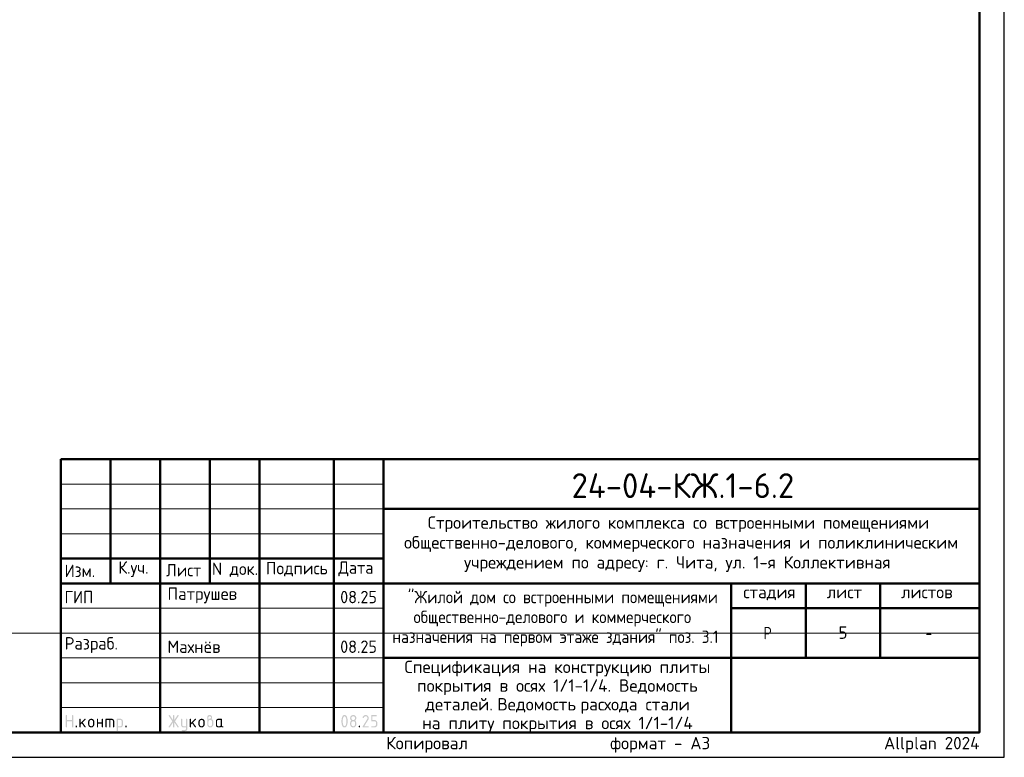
# Model space of a CAD drawing. Header units: millimetres. Extents: x 0 to 42000, y 0 to 29700.
# Tile 2 of 3: x 22170 to 42000, y 0 to 14850. Entities that reach past the tile are written whole.
import ezdxf

# ---------------------------------------------------------------- set-up
doc = ezdxf.new("R2010")
doc.units = ezdxf.units.MM
doc.layers.add('Standard', color=7, linetype='Continuous', lineweight=25)
doc.layers.add('Надписи', color=7, linetype='Continuous', lineweight=25)
doc.styles.add('ISOCPEUR', font='txt')

msp = doc.modelspace()

# ---------------------------------------------------------------- hatches: boundary and pattern name
at = {"layer": 'Standard', "linetype": 'Continuous', "lineweight": 25, "transparency": 33554687}
for points in [[(23099, 614), (23099, 839), (23099, 840), (23099, 842), (23099, 843), (23100, 844), (23100, 845), (23101, 846), (23101, 847), (23102, 848), (23103, 849), (23104, 850), (23105, 850), (23106, 851), (23107, 851), (23109, 851), (23110, 851), (23112, 851), (23113, 851), (23115, 851), (23116, 851), (23117, 851), (23118, 850), (23119, 850), (23120, 849), (23121, 848), (23122, 847), (23122, 846), (23123, 845), (23123, 844), (23124, 843), (23124, 842), (23124, 840), (23124, 839), (23124, 751), (23224, 751), (23224, 839), (23224, 840), (23224, 842), (23224, 843), (23225, 844), (23225, 845), (23226, 846), (23226, 847), (23227, 848), (23228, 849), (23229, 850), (23230, 850), (23231, 851), (23232, 851), (23233, 851), (23235, 851), (23236, 851), (23238, 851), (23239, 851), (23241, 851), (23242, 851), (23243, 850), (23244, 850), (23245, 849), (23246, 848), (23247, 847), (23247, 846), (23248, 845), (23248, 844), (23249, 843), (23249, 842), (23249, 840), (23249, 839), (23249, 614), (23249, 612), (23249, 611), (23249, 609), (23248, 608), (23248, 607), (23247, 606), (23247, 605), (23246, 604), (23245, 604), (23244, 603), (23243, 602), (23242, 602), (23241, 602), (23239, 601), (23238, 601), (23236, 601), (23235, 601), (23233, 601), (23232, 602), (23231, 602), (23230, 602), (23229, 603), (23228, 604), (23227, 604), (23226, 605), (23226, 606), (23225, 607), (23225, 608), (23224, 609), (23224, 611), (23224, 612), (23224, 614), (23224, 726), (23124, 726), (23124, 614), (23124, 612), (23124, 611), (23124, 609), (23123, 608), (23123, 607), (23122, 606), (23122, 605), (23121, 604), (23120, 604), (23119, 603), (23118, 602), (23117, 602), (23116, 602), (23115, 601), (23113, 601), (23112, 601), (23110, 601), (23109, 601), (23107, 602), (23106, 602), (23105, 602), (23104, 603), (23103, 604), (23102, 604), (23101, 605), (23101, 606), (23100, 607), (23100, 608), (23099, 609), (23099, 611), (23099, 612)], [(25259, 704), (25194, 607), (25193, 605), (25192, 604), (25191, 603), (25190, 603), (25188, 602), (25187, 602), (25185, 601), (25183, 601), (25182, 601), (25180, 601), (25179, 602), (25178, 602), (25177, 603), (25176, 603), (25175, 604), (25174, 605), (25173, 605), (25173, 606), (25172, 607), (25172, 609), (25171, 610), (25171, 611), (25171, 613), (25171, 614), (25171, 616), (25172, 618), (25172, 619), (25173, 621), (25243, 726), (25173, 832), (25172, 833), (25172, 835), (25171, 837), (25171, 838), (25171, 840), (25171, 841), (25171, 843), (25172, 844), (25172, 845), (25173, 846), (25173, 847), (25174, 848), (25175, 849), (25176, 849), (25177, 850), (25178, 850), (25179, 851), (25181, 851), (25182, 851), (25184, 851), (25185, 851), (25187, 851), (25188, 851), (25189, 850), (25191, 849), (25192, 848), (25193, 847), (25194, 846), (25259, 749), (25259, 839), (25259, 840), (25259, 842), (25259, 843), (25259, 844), (25260, 845), (25260, 846), (25261, 847), (25262, 848), (25262, 849), (25263, 850), (25264, 850), (25266, 851), (25267, 851), (25268, 851), (25269, 851), (25271, 851), (25273, 851), (25274, 851), (25275, 851), (25277, 851), (25278, 850), (25279, 850), (25280, 849), (25280, 848), (25281, 847), (25282, 846), (25282, 845), (25283, 844), (25283, 843), (25283, 842), (25284, 840), (25284, 839), (25284, 749), (25348, 846), (25349, 847), (25350, 848), (25351, 849), (25353, 850), (25354, 851), (25356, 851), (25357, 851), (25359, 851), (25360, 851), (25361, 851), (25362, 851), (25363, 850), (25365, 850), (25366, 849), (25367, 848), (25367, 847), (25368, 847), (25369, 846), (25370, 845), (25370, 843), (25371, 842), (25371, 841), (25371, 840), (25371, 839), (25371, 837), (25371, 835), (25370, 833), (25369, 832), (25299, 726), (25369, 621), (25370, 619), (25371, 617), (25371, 616), (25371, 614), (25371, 613), (25371, 611), (25371, 610), (25370, 609), (25370, 608), (25369, 607), (25368, 606), (25368, 605), (25367, 604), (25366, 603), (25365, 603), (25364, 602), (25363, 602), (25361, 602), (25360, 601), (25359, 601), (25357, 601), (25356, 602), (25354, 602), (25353, 603), (25351, 603), (25350, 604), (25349, 605), (25348, 607), (25284, 704), (25284, 614), (25284, 612), (25283, 611), (25283, 609), (25283, 608), (25282, 607), (25282, 606), (25281, 605), (25280, 604), (25280, 604), (25279, 603), (25278, 602), (25277, 602), (25275, 602), (25274, 601), (25273, 601), (25271, 601), (25269, 601), (25268, 601), (25267, 602), (25266, 602), (25264, 602), (25263, 603), (25262, 604), (25262, 604), (25261, 605), (25260, 606), (25260, 607), (25259, 608), (25259, 609), (25259, 611), (25259, 612), (25259, 614)], [(29137, 851), (29140, 851), (29144, 851), (29147, 851), (29150, 850), (29153, 850), (29156, 849), (29158, 848), (29161, 847), (29164, 846), (29167, 844), (29169, 843), (29172, 841), (29174, 839), (29177, 837), (29179, 835), (29181, 833), (29184, 831), (29186, 828), (29188, 826), (29189, 823), (29191, 821), (29193, 818), (29194, 816), (29195, 813), (29196, 810), (29197, 807), (29198, 804), (29198, 801), (29199, 798), (29199, 795), (29200, 792), (29200, 789), (29200, 784), (29199, 780), (29198, 775), (29197, 771), (29195, 766), (29193, 762), (29191, 757), (29188, 753), (29110, 626), (29187, 626), (29189, 626), (29190, 626), (29191, 626), (29193, 626), (29194, 625), (29195, 625), (29196, 624), (29197, 623), (29197, 622), (29198, 621), (29198, 620), (29199, 619), (29199, 618), (29199, 617), (29200, 615), (29200, 614), (29200, 612), (29199, 611), (29199, 610), (29199, 608), (29198, 607), (29198, 606), (29197, 605), (29197, 604), (29196, 604), (29195, 603), (29194, 602), (29193, 602), (29191, 602), (29190, 601), (29189, 601), (29187, 601), (29087, 601), (29086, 601), (29084, 601), (29083, 602), (29082, 602), (29081, 602), (29080, 603), (29079, 604), (29078, 604), (29077, 605), (29076, 606), (29076, 607), (29075, 608), (29075, 609), (29075, 611), (29075, 612), (29075, 614), (29075, 616), (29075, 617), (29076, 619), (29077, 621), (29168, 768), (29170, 771), (29171, 773), (29172, 776), (29173, 778), (29174, 781), (29174, 783), (29175, 786), (29175, 789), (29175, 793), (29174, 796), (29173, 800), (29172, 803), (29171, 806), (29168, 809), (29166, 813), (29164, 815), (29161, 818), (29158, 820), (29155, 822), (29152, 823), (29148, 825), (29145, 826), (29141, 826), (29137, 826), (29135, 826), (29132, 826), (29129, 825), (29127, 824), (29124, 823), (29122, 822), (29119, 820), (29117, 818), (29114, 816), (29112, 814), (29110, 812), (29107, 809), (29105, 806), (29103, 802), (29100, 799), (29098, 795), (29097, 793), (29096, 792), (29095, 791), (29094, 790), (29092, 790), (29091, 789), (29089, 789), (29087, 789), (29086, 789), (29084, 789), (29083, 789), (29082, 790), (29081, 790), (29080, 791), (29079, 791), (29078, 792), (29077, 793), (29076, 794), (29076, 795), (29075, 796), (29075, 797), (29075, 798), (29075, 800), (29075, 801), (29075, 803), (29075, 804), (29075, 805), (29076, 806), (29079, 812), (29082, 817), (29085, 822), (29088, 826), (29092, 830), (29095, 834), (29099, 837), (29103, 840), (29107, 843), (29111, 845), (29115, 847), (29119, 848), (29123, 850), (29128, 851), (29132, 851)], [(29250, 739), (29250, 839), (29250, 840), (29250, 842), (29250, 843), (29250, 844), (29251, 845), (29251, 846), (29252, 847), (29253, 848), (29253, 849), (29254, 850), (29255, 850), (29257, 851), (29258, 851), (29259, 851), (29261, 851), (29262, 851), (29349, 851), (29351, 851), (29352, 851), (29354, 851), (29355, 851), (29356, 850), (29357, 850), (29358, 849), (29359, 848), (29359, 847), (29360, 846), (29361, 845), (29361, 844), (29361, 843), (29362, 842), (29362, 840), (29362, 839), (29362, 837), (29362, 836), (29361, 834), (29361, 833), (29361, 832), (29360, 831), (29359, 830), (29359, 829), (29358, 829), (29357, 828), (29356, 827), (29355, 827), (29354, 827), (29352, 826), (29351, 826), (29349, 826), (29275, 826), (29275, 751), (29312, 751), (29315, 751), (29318, 751), (29322, 751), (29324, 750), (29327, 750), (29330, 749), (29333, 748), (29336, 747), (29339, 746), (29341, 744), (29344, 743), (29347, 741), (29349, 739), (29351, 737), (29354, 735), (29356, 733), (29358, 731), (29360, 728), (29362, 726), (29364, 723), (29366, 721), (29367, 718), (29369, 715), (29370, 713), (29371, 710), (29372, 707), (29373, 704), (29373, 701), (29374, 698), (29374, 695), (29374, 692), (29374, 689), (29374, 664), (29374, 661), (29374, 657), (29374, 654), (29373, 651), (29373, 648), (29372, 645), (29371, 643), (29370, 640), (29369, 637), (29367, 634), (29366, 632), (29364, 629), (29362, 627), (29360, 624), (29358, 622), (29356, 620), (29354, 617), (29351, 615), (29349, 613), (29346, 612), (29344, 610), (29341, 608), (29339, 607), (29336, 606), (29333, 605), (29330, 604), (29327, 603), (29324, 602), (29321, 602), (29318, 602), (29315, 601), (29312, 601), (29262, 601), (29261, 601), (29259, 601), (29258, 602), (29257, 602), (29255, 602), (29254, 603), (29253, 604), (29253, 604), (29252, 605), (29251, 606), (29251, 607), (29250, 608), (29250, 610), (29250, 611), (29250, 612), (29250, 614), (29250, 615), (29250, 617), (29250, 618), (29250, 619), (29251, 620), (29251, 621), (29252, 622), (29253, 623), (29253, 624), (29254, 625), (29255, 625), (29257, 626), (29258, 626), (29259, 626), (29261, 626), (29262, 626), (29312, 626), (29316, 626), (29319, 627), (29323, 628), (29326, 629), (29330, 630), (29333, 632), (29336, 634), (29338, 637), (29341, 640), (29343, 643), (29345, 646), (29347, 649), (29348, 653), (29349, 656), (29349, 660), (29349, 664), (29349, 689), (29349, 693), (29349, 696), (29348, 700), (29347, 703), (29345, 707), (29343, 710), (29341, 713), (29338, 715), (29336, 718), (29333, 720), (29330, 722), (29326, 724), (29323, 725), (29319, 726), (29316, 726), (29312, 726), (29262, 726), (29261, 726), (29259, 726), (29258, 727), (29257, 727), (29255, 727), (29254, 728), (29253, 729), (29253, 729), (29252, 730), (29251, 731), (29251, 732), (29250, 733), (29250, 734), (29250, 736), (29250, 737)], [(23299, 626), (23299, 628), (23299, 629), (23299, 631), (23300, 632), (23300, 633), (23301, 634), (23301, 635), (23302, 636), (23303, 637), (23304, 637), (23305, 638), (23306, 638), (23307, 638), (23309, 639), (23310, 639), (23312, 639), (23313, 639), (23314, 639), (23316, 638), (23317, 638), (23318, 638), (23319, 637), (23320, 637), (23321, 636), (23322, 635), (23322, 634), (23323, 633), (23323, 632), (23324, 631), (23324, 629), (23324, 628), (23324, 626), (23324, 614), (23324, 612), (23324, 611), (23324, 610), (23323, 608), (23323, 607), (23322, 606), (23322, 605), (23321, 604), (23320, 604), (23319, 603), (23318, 602), (23317, 602), (23316, 602), (23314, 601), (23313, 601), (23312, 601), (23310, 601), (23309, 601), (23307, 602), (23306, 602), (23305, 602), (23304, 603), (23303, 604), (23302, 604), (23301, 605), (23301, 606), (23300, 607), (23300, 608), (23299, 610), (23299, 611), (23299, 612), (23299, 614)], [(23399, 694), (23478, 773), (23478, 773), (23479, 774), (23480, 775), (23482, 775), (23483, 776), (23484, 776), (23485, 776), (23486, 776), (23488, 776), (23489, 776), (23491, 776), (23492, 775), (23493, 775), (23494, 774), (23495, 774), (23496, 773), (23497, 772), (23497, 771), (23498, 770), (23498, 769), (23499, 768), (23499, 767), (23499, 765), (23499, 764), (23499, 762), (23499, 761), (23498, 760), (23498, 759), (23497, 758), (23497, 757), (23496, 756), (23495, 755), (23440, 700), (23496, 621), (23498, 619), (23498, 617), (23499, 616), (23499, 614), (23499, 612), (23499, 611), (23499, 609), (23498, 608), (23498, 607), (23497, 606), (23497, 605), (23496, 604), (23495, 604), (23494, 603), (23493, 602), (23492, 602), (23491, 602), (23489, 601), (23488, 601), (23486, 601), (23485, 601), (23483, 602), (23482, 602), (23480, 603), (23479, 603), (23478, 604), (23477, 605), (23476, 607), (23422, 682), (23399, 659), (23399, 614), (23399, 612), (23399, 611), (23399, 609), (23398, 608), (23398, 607), (23397, 606), (23397, 605), (23396, 604), (23395, 604), (23394, 603), (23393, 602), (23392, 602), (23391, 602), (23389, 601), (23388, 601), (23386, 601), (23385, 601), (23383, 601), (23382, 602), (23381, 602), (23380, 602), (23379, 603), (23378, 604), (23377, 604), (23376, 605), (23376, 606), (23375, 607), (23375, 608), (23374, 609), (23374, 611), (23374, 612), (23374, 614), (23374, 764), (23374, 765), (23374, 767), (23374, 768), (23375, 769), (23375, 770), (23376, 771), (23376, 772), (23377, 773), (23378, 774), (23379, 774), (23380, 775), (23381, 775), (23382, 776), (23383, 776), (23385, 776), (23386, 776), (23388, 776), (23389, 776), (23391, 776), (23392, 775), (23393, 775), (23394, 774), (23395, 774), (23396, 773), (23397, 772), (23397, 771), (23398, 770), (23398, 769), (23399, 768), (23399, 767), (23399, 765), (23399, 764)], [(23749, 676), (23749, 614), (23749, 612), (23748, 611), (23748, 609), (23748, 608), (23747, 607), (23747, 606), (23746, 605), (23746, 604), (23745, 604), (23744, 603), (23743, 602), (23742, 602), (23740, 602), (23739, 601), (23738, 601), (23736, 601), (23735, 601), (23733, 601), (23732, 602), (23731, 602), (23729, 602), (23729, 603), (23728, 604), (23727, 604), (23726, 605), (23725, 606), (23725, 607), (23724, 608), (23724, 609), (23724, 611), (23724, 612), (23724, 614), (23724, 764), (23724, 765), (23724, 767), (23724, 768), (23724, 769), (23725, 770), (23725, 771), (23726, 772), (23727, 773), (23728, 774), (23729, 774), (23729, 775), (23731, 775), (23732, 776), (23733, 776), (23735, 776), (23736, 776), (23738, 776), (23739, 776), (23740, 776), (23742, 775), (23743, 775), (23744, 774), (23745, 774), (23746, 773), (23746, 772), (23747, 771), (23747, 770), (23748, 769), (23748, 768), (23748, 767), (23749, 765), (23749, 764), (23749, 701), (23823, 701), (23823, 764), (23823, 765), (23824, 767), (23824, 768), (23824, 769), (23825, 770), (23825, 771), (23826, 772), (23826, 773), (23827, 774), (23828, 774), (23829, 775), (23830, 775), (23832, 776), (23833, 776), (23834, 776), (23836, 776), (23837, 776), (23839, 776), (23840, 776), (23841, 775), (23843, 775), (23843, 774), (23844, 774), (23845, 773), (23846, 772), (23847, 771), (23847, 770), (23848, 769), (23848, 768), (23848, 767), (23848, 765), (23848, 764), (23848, 614), (23848, 612), (23848, 611), (23848, 609), (23848, 608), (23847, 607), (23847, 606), (23846, 605), (23845, 604), (23844, 604), (23843, 603), (23843, 602), (23841, 602), (23840, 602), (23839, 601), (23837, 601), (23836, 601), (23834, 601), (23833, 601), (23832, 602), (23830, 602), (23829, 602), (23828, 603), (23827, 604), (23826, 604), (23826, 605), (23825, 606), (23825, 607), (23824, 608), (23824, 609), (23824, 611), (23823, 612), (23823, 614), (23823, 676)], [(23911, 776), (24023, 776), (24026, 776), (24028, 776), (24031, 776), (24033, 775), (24036, 775), (24038, 774), (24040, 773), (24043, 773), (24045, 772), (24047, 770), (24049, 769), (24051, 768), (24053, 767), (24055, 765), (24057, 763), (24059, 762), (24061, 760), (24062, 758), (24064, 756), (24065, 754), (24067, 752), (24068, 750), (24069, 748), (24070, 745), (24071, 743), (24071, 741), (24072, 739), (24072, 736), (24073, 734), (24073, 731), (24073, 729), (24073, 726), (24073, 614), (24073, 612), (24073, 611), (24073, 609), (24073, 608), (24072, 607), (24072, 606), (24071, 605), (24070, 604), (24069, 604), (24068, 603), (24067, 602), (24066, 602), (24065, 602), (24064, 601), (24062, 601), (24061, 601), (24059, 601), (24058, 601), (24057, 602), (24055, 602), (24054, 602), (24053, 603), (24052, 604), (24051, 604), (24051, 605), (24050, 606), (24049, 607), (24049, 608), (24049, 609), (24048, 611), (24048, 612), (24048, 614), (24048, 726), (24048, 729), (24048, 731), (24047, 734), (24046, 736), (24046, 738), (24044, 740), (24043, 742), (24041, 744), (24039, 746), (24037, 747), (24035, 748), (24033, 749), (24031, 750), (24028, 751), (24026, 751), (24023, 751), (23998, 751), (23998, 614), (23998, 612), (23998, 611), (23998, 609), (23998, 608), (23997, 607), (23997, 606), (23996, 605), (23995, 604), (23995, 604), (23994, 603), (23993, 602), (23991, 602), (23990, 602), (23989, 601), (23987, 601), (23986, 601), (23984, 601), (23983, 601), (23982, 602), (23980, 602), (23979, 602), (23978, 603), (23977, 604), (23977, 604), (23976, 605), (23975, 606), (23975, 607), (23974, 608), (23974, 609), (23974, 611), (23973, 612), (23973, 614), (23973, 751), (23924, 751), (23924, 614), (23924, 612), (23923, 611), (23923, 609), (23923, 608), (23922, 607), (23922, 606), (23921, 605), (23920, 604), (23920, 604), (23919, 603), (23918, 602), (23916, 602), (23915, 602), (23914, 601), (23913, 601), (23911, 601), (23909, 601), (23908, 601), (23907, 602), (23906, 602), (23904, 602), (23903, 603), (23902, 604), (23902, 604), (23901, 605), (23900, 606), (23900, 607), (23899, 608), (23899, 609), (23899, 611), (23898, 612), (23898, 614), (23898, 764), (23898, 765), (23899, 767), (23899, 768), (23899, 769), (23900, 770), (23900, 771), (23901, 772), (23902, 773), (23902, 774), (23903, 774), (23904, 775), (23906, 775), (23907, 776), (23908, 776), (23909, 776)], [(24298, 626), (24298, 628), (24298, 629), (24299, 631), (24299, 632), (24299, 633), (24300, 634), (24301, 635), (24301, 636), (24302, 637), (24303, 637), (24304, 638), (24305, 638), (24307, 638), (24308, 639), (24309, 639), (24311, 639), (24312, 639), (24314, 639), (24315, 638), (24316, 638), (24317, 638), (24318, 637), (24319, 637), (24320, 636), (24321, 635), (24322, 634), (24322, 633), (24323, 632), (24323, 631), (24323, 629), (24323, 628), (24323, 626), (24323, 614), (24323, 612), (24323, 611), (24323, 610), (24323, 608), (24322, 607), (24322, 606), (24321, 605), (24320, 604), (24319, 604), (24318, 603), (24317, 602), (24316, 602), (24315, 602), (24314, 601), (24312, 601), (24311, 601), (24309, 601), (24308, 601), (24307, 602), (24305, 602), (24304, 602), (24303, 603), (24302, 604), (24301, 604), (24301, 605), (24300, 606), (24299, 607), (24299, 608), (24299, 610), (24298, 611), (24298, 612), (24298, 614)], [(25521, 576), (25521, 601), (25471, 601), (25468, 601), (25466, 602), (25463, 602), (25461, 602), (25458, 603), (25456, 603), (25454, 604), (25452, 605), (25449, 606), (25447, 607), (25445, 608), (25443, 609), (25441, 611), (25439, 612), (25437, 614), (25436, 616), (25434, 618), (25432, 620), (25431, 622), (25429, 624), (25428, 626), (25427, 628), (25426, 630), (25425, 632), (25424, 634), (25423, 637), (25422, 639), (25422, 641), (25422, 644), (25421, 646), (25421, 649), (25421, 651), (25421, 764), (25421, 765), (25421, 767), (25421, 768), (25422, 769), (25422, 770), (25423, 771), (25423, 772), (25424, 773), (25425, 774), (25426, 774), (25427, 775), (25428, 775), (25429, 776), (25431, 776), (25432, 776), (25434, 776), (25435, 776), (25437, 776), (25438, 776), (25439, 775), (25440, 775), (25441, 774), (25442, 774), (25443, 773), (25444, 772), (25444, 771), (25445, 770), (25445, 769), (25446, 768), (25446, 767), (25446, 765), (25446, 764), (25446, 651), (25446, 649), (25447, 646), (25447, 644), (25448, 642), (25449, 640), (25450, 638), (25452, 636), (25454, 634), (25455, 632), (25457, 630), (25459, 629), (25462, 628), (25464, 627), (25466, 627), (25468, 626), (25471, 626), (25521, 626), (25521, 764), (25521, 765), (25521, 767), (25521, 768), (25522, 769), (25522, 770), (25523, 771), (25523, 772), (25524, 773), (25525, 774), (25526, 774), (25527, 775), (25528, 775), (25529, 776), (25530, 776), (25532, 776), (25533, 776), (25535, 776), (25536, 776), (25538, 776), (25539, 775), (25540, 775), (25541, 774), (25542, 774), (25543, 773), (25544, 772), (25544, 771), (25545, 770), (25545, 769), (25545, 768), (25546, 767), (25546, 765), (25546, 764), (25546, 576), (25546, 574), (25546, 571), (25545, 569), (25545, 566), (25545, 564), (25544, 562), (25543, 559), (25542, 557), (25541, 555), (25540, 553), (25539, 551), (25538, 549), (25537, 547), (25535, 545), (25533, 543), (25532, 541), (25530, 539), (25528, 538), (25526, 536), (25524, 535), (25522, 533), (25520, 532), (25518, 531), (25516, 530), (25514, 529), (25511, 528), (25509, 528), (25507, 527), (25504, 527), (25502, 527), (25499, 526), (25497, 526), (25446, 526), (25445, 526), (25443, 527), (25442, 527), (25441, 527), (25440, 528), (25439, 528), (25438, 529), (25437, 529), (25436, 530), (25435, 531), (25435, 532), (25434, 533), (25434, 535), (25434, 536), (25434, 537), (25434, 539), (25434, 540), (25434, 541), (25434, 542), (25435, 544), (25435, 545), (25436, 546), (25436, 547), (25437, 548), (25438, 549), (25439, 549), (25440, 550), (25442, 550), (25443, 551), (25444, 551), (25445, 551), (25446, 551), (25496, 551), (25499, 551), (25501, 552), (25503, 552), (25506, 553), (25508, 554), (25510, 555), (25512, 557), (25514, 558), (25515, 560), (25517, 562), (25518, 564), (25519, 566), (25520, 568), (25520, 571), (25521, 573)], [(25621, 694), (25700, 773), (25700, 773), (25701, 774), (25702, 775), (25704, 775), (25705, 776), (25706, 776), (25707, 776), (25708, 776), (25710, 776), (25711, 776), (25713, 776), (25714, 775), (25715, 775), (25716, 774), (25717, 774), (25718, 773), (25719, 772), (25719, 771), (25720, 770), (25720, 769), (25721, 768), (25721, 767), (25721, 765), (25721, 764), (25721, 762), (25721, 761), (25721, 760), (25720, 759), (25720, 758), (25719, 757), (25718, 756), (25717, 755), (25662, 700), (25719, 621), (25720, 619), (25720, 617), (25721, 616), (25721, 614), (25721, 612), (25721, 611), (25721, 609), (25720, 608), (25720, 607), (25719, 606), (25719, 605), (25718, 604), (25717, 604), (25716, 603), (25715, 602), (25714, 602), (25713, 602), (25711, 601), (25710, 601), (25708, 601), (25707, 601), (25705, 602), (25704, 602), (25703, 603), (25701, 603), (25700, 604), (25699, 605), (25698, 607), (25644, 682), (25621, 659), (25621, 614), (25621, 612), (25621, 611), (25621, 609), (25620, 608), (25620, 607), (25619, 606), (25619, 605), (25618, 604), (25617, 604), (25616, 603), (25615, 602), (25614, 602), (25613, 602), (25611, 601), (25610, 601), (25608, 601), (25607, 601), (25606, 601), (25604, 602), (25603, 602), (25602, 602), (25601, 603), (25600, 604), (25599, 604), (25598, 605), (25598, 606), (25597, 607), (25597, 608), (25596, 609), (25596, 611), (25596, 612), (25596, 614), (25596, 764), (25596, 765), (25596, 767), (25596, 768), (25597, 769), (25597, 770), (25598, 771), (25598, 772), (25599, 773), (25600, 774), (25601, 774), (25602, 775), (25603, 775), (25604, 776), (25606, 776), (25607, 776), (25608, 776), (25610, 776), (25611, 776), (25613, 776), (25614, 775), (25615, 775), (25616, 774), (25617, 774), (25618, 773), (25619, 772), (25619, 771), (25620, 770), (25620, 769), (25621, 768), (25621, 767), (25621, 765), (25621, 764)], [(29000, 626), (29000, 628), (29000, 629), (29000, 631), (29001, 632), (29001, 633), (29002, 634), (29002, 635), (29003, 636), (29004, 637), (29005, 637), (29006, 638), (29007, 638), (29008, 638), (29009, 639), (29011, 639), (29012, 639), (29014, 639), (29015, 639), (29017, 638), (29018, 638), (29019, 638), (29020, 637), (29021, 637), (29022, 636), (29023, 635), (29023, 634), (29024, 633), (29024, 632), (29024, 631), (29025, 629), (29025, 628), (29025, 626), (29025, 614), (29025, 612), (29025, 611), (29024, 610), (29024, 608), (29024, 607), (29023, 606), (29023, 605), (29022, 604), (29021, 604), (29020, 603), (29019, 602), (29018, 602), (29017, 602), (29015, 601), (29014, 601), (29012, 601), (29011, 601), (29009, 601), (29008, 602), (29007, 602), (29006, 602), (29005, 603), (29004, 604), (29003, 604), (29002, 605), (29002, 606), (29001, 607), (29001, 608), (29000, 610), (29000, 611), (29000, 612), (29000, 614)]]:
    msp.add_hatch(color=7, dxfattribs=at).paths.add_polyline_path(points, flags=16)
h = msp.add_hatch(color=7, dxfattribs=at)
h.paths.add_polyline_path([(25971, 764), (25975, 767), (25979, 769), (25982, 772), (25986, 773), (25990, 775), (25993, 775), (25997, 776), (26000, 776), (26002, 776), (26004, 777), (26006, 777), (26007, 778), (26009, 779), (26011, 781), (26013, 783), (26014, 785), (26016, 787), (26017, 789), (26018, 791), (26019, 793), (26020, 795), (26020, 797), (26021, 799), (26021, 801), (26021, 804), (26020, 806), (26020, 809), (26019, 811), (26018, 813), (26017, 815), (26015, 817), (26014, 819), (26012, 821), (26010, 822), (26008, 824), (26005, 824), (26003, 825), (26001, 826), (25998, 826), (25996, 826), (25993, 826), (25991, 826), (25988, 825), (25986, 824), (25984, 823), (25982, 822), (25980, 821), (25978, 819), (25976, 817), (25975, 815), (25973, 813), (25973, 811), (25972, 809), (25971, 806), (25971, 804), (25971, 801)])
h.paths.add_polyline_path([(26033, 771), (26037, 769), (26041, 767), (26045, 765), (26048, 762), (26052, 759), (26055, 756), (26058, 752), (26060, 748), (26063, 744), (26065, 740), (26067, 736), (26068, 732), (26069, 727), (26070, 723), (26070, 718), (26070, 714), (26070, 664), (26070, 661), (26070, 657), (26070, 654), (26069, 651), (26069, 648), (26068, 645), (26067, 642), (26066, 640), (26065, 637), (26063, 634), (26062, 632), (26060, 629), (26058, 627), (26056, 624), (26054, 622), (26052, 619), (26050, 617), (26048, 615), (26045, 613), (26043, 612), (26040, 610), (26037, 608), (26035, 607), (26032, 606), (26029, 605), (26026, 604), (26024, 603), (26021, 602), (26018, 602), (26014, 602), (26011, 601), (26008, 601), (26005, 601), (26002, 602), (25999, 602), (25996, 602), (25993, 603), (25990, 604), (25987, 605), (25984, 606), (25981, 607), (25979, 608), (25976, 610), (25973, 612), (25971, 613), (25968, 615), (25966, 617), (25964, 620), (25962, 622), (25960, 624), (25958, 627), (25956, 629), (25954, 632), (25953, 634), (25951, 637), (25950, 640), (25949, 643), (25948, 645), (25947, 648), (25947, 651), (25946, 654), (25946, 657), (25946, 661), (25946, 664), (25946, 801), (25946, 804), (25946, 806), (25946, 809), (25947, 811), (25947, 814), (25948, 816), (25948, 818), (25949, 821), (25950, 823), (25951, 825), (25953, 827), (25954, 829), (25955, 831), (25957, 833), (25958, 835), (25960, 837), (25962, 839), (25964, 840), (25966, 842), (25968, 843), (25970, 845), (25972, 846), (25974, 847), (25976, 848), (25979, 849), (25981, 849), (25983, 850), (25986, 850), (25988, 851), (25990, 851), (25993, 851), (25996, 851), (25998, 851), (26001, 851), (26003, 851), (26006, 850), (26008, 850), (26010, 849), (26013, 849), (26015, 848), (26017, 847), (26019, 846), (26021, 844), (26023, 843), (26025, 842), (26027, 840), (26029, 839), (26031, 837), (26033, 835), (26034, 833), (26036, 831), (26037, 829), (26039, 827), (26040, 825), (26041, 823), (26042, 821), (26043, 818), (26043, 816), (26044, 814), (26045, 811), (26045, 809), (26045, 806), (26045, 804), (26045, 801), (26045, 797), (26045, 792), (26044, 788), (26042, 784), (26041, 781), (26038, 777), (26036, 774)], flags=16)
h.paths.add_polyline_path([(26045, 664), (26045, 714), (26045, 718), (26045, 721), (26044, 725), (26043, 728), (26041, 732), (26039, 735), (26037, 738), (26035, 740), (26032, 743), (26029, 745), (26026, 747), (26023, 749), (26019, 750), (26016, 751), (26012, 751), (26008, 751), (26004, 751), (26001, 751), (25997, 750), (25994, 749), (25990, 747), (25987, 745), (25984, 743), (25982, 740), (25979, 738), (25977, 735), (25975, 732), (25973, 728), (25972, 725), (25971, 721), (25971, 718), (25971, 714), (25971, 664), (25971, 660), (25971, 656), (25972, 653), (25973, 649), (25975, 646), (25977, 643), (25979, 640), (25982, 637), (25984, 634), (25987, 632), (25990, 630), (25994, 629), (25997, 628), (26001, 627), (26004, 626), (26008, 626), (26012, 626), (26016, 627), (26019, 628), (26023, 629), (26026, 630), (26029, 633), (26032, 635), (26035, 637), (26037, 640), (26039, 643), (26041, 646), (26043, 649), (26044, 653), (26045, 656), (26045, 660)])
h = msp.add_hatch(color=7, dxfattribs=at)
h.paths.add_polyline_path([(28750, 726), (28750, 734), (28749, 742), (28749, 749), (28748, 756), (28747, 764), (28746, 771), (28745, 778), (28743, 785), (28742, 790), (28741, 795), (28739, 799), (28738, 803), (28736, 807), (28734, 810), (28732, 813), (28731, 816), (28729, 818), (28727, 820), (28724, 822), (28722, 824), (28720, 825), (28718, 826), (28715, 826), (28712, 826), (28710, 826), (28708, 826), (28705, 825), (28703, 824), (28701, 822), (28699, 820), (28696, 818), (28695, 816), (28693, 813), (28691, 810), (28689, 807), (28688, 803), (28686, 799), (28685, 794), (28683, 790), (28682, 785), (28680, 778), (28679, 770), (28678, 763), (28677, 756), (28676, 749), (28676, 741), (28675, 734), (28675, 726), (28675, 719), (28676, 711), (28676, 704), (28677, 696), (28678, 689), (28679, 682), (28680, 675), (28682, 668), (28683, 663), (28684, 658), (28686, 654), (28687, 650), (28689, 646), (28691, 643), (28693, 639), (28694, 637), (28696, 634), (28698, 632), (28701, 630), (28703, 629), (28705, 628), (28707, 627), (28710, 626), (28712, 626), (28715, 626), (28718, 627), (28720, 628), (28722, 629), (28724, 630), (28727, 632), (28729, 634), (28731, 637), (28732, 639), (28734, 643), (28736, 646), (28738, 650), (28739, 654), (28741, 658), (28742, 663), (28743, 668), (28745, 675), (28746, 682), (28747, 689), (28748, 696), (28749, 704), (28749, 711), (28750, 719)])
h.paths.add_polyline_path([(28775, 726), (28775, 721), (28775, 715), (28775, 710), (28774, 705), (28774, 699), (28773, 694), (28773, 689), (28772, 685), (28771, 680), (28771, 675), (28770, 671), (28769, 666), (28768, 662), (28766, 657), (28765, 653), (28764, 649), (28762, 643), (28760, 638), (28757, 633), (28755, 628), (28752, 624), (28749, 620), (28746, 616), (28743, 613), (28740, 610), (28736, 608), (28733, 606), (28729, 604), (28725, 603), (28721, 602), (28717, 601), (28712, 601), (28708, 601), (28704, 602), (28700, 603), (28696, 604), (28692, 606), (28689, 608), (28685, 610), (28682, 613), (28679, 616), (28676, 620), (28673, 624), (28670, 628), (28668, 632), (28665, 638), (28663, 643), (28661, 649), (28660, 653), (28658, 657), (28657, 661), (28656, 666), (28655, 670), (28654, 675), (28654, 680), (28653, 684), (28652, 689), (28652, 694), (28651, 699), (28651, 705), (28650, 710), (28650, 715), (28650, 721), (28650, 726), (28650, 732), (28650, 737), (28650, 743), (28651, 748), (28651, 753), (28652, 758), (28652, 763), (28653, 768), (28654, 773), (28654, 778), (28655, 782), (28656, 787), (28657, 791), (28658, 795), (28660, 800), (28661, 804), (28663, 810), (28665, 815), (28668, 820), (28670, 825), (28673, 829), (28676, 833), (28679, 836), (28682, 839), (28685, 842), (28689, 845), (28692, 847), (28696, 848), (28700, 850), (28704, 851), (28708, 851), (28712, 851), (28717, 851), (28721, 851), (28725, 850), (28729, 848), (28733, 847), (28736, 845), (28740, 842), (28743, 839), (28746, 836), (28749, 833), (28752, 829), (28755, 824), (28757, 820), (28760, 815), (28762, 810), (28764, 804), (28765, 799), (28766, 795), (28768, 791), (28769, 787), (28770, 782), (28771, 777), (28771, 773), (28772, 768), (28773, 763), (28773, 758), (28774, 753), (28774, 748), (28775, 743), (28775, 737), (28775, 732)], flags=16)
h = msp.add_hatch(color=7, dxfattribs=at)
h.paths.add_polyline_path([(28887, 626), (28891, 626), (28895, 627), (28898, 628), (28902, 629), (28905, 630), (28908, 632), (28911, 634), (28914, 637), (28917, 640), (28919, 643), (28921, 646), (28922, 649), (28923, 653), (28924, 656), (28925, 660), (28925, 664), (28925, 689), (28925, 693), (28924, 696), (28923, 700), (28922, 703), (28921, 707), (28919, 710), (28916, 713), (28914, 715), (28911, 718), (28908, 720), (28905, 722), (28902, 724), (28898, 725), (28895, 726), (28891, 726), (28887, 726), (28883, 726), (28880, 726), (28876, 725), (28873, 724), (28870, 722), (28867, 720), (28864, 718), (28861, 715), (28858, 713), (28856, 710), (28854, 707), (28853, 703), (28851, 700), (28851, 696), (28850, 693), (28850, 689), (28850, 664), (28850, 660), (28851, 656), (28851, 653), (28853, 649), (28854, 646), (28856, 643), (28858, 640), (28861, 637), (28864, 634), (28867, 632), (28870, 630), (28873, 629), (28876, 628), (28880, 627), (28883, 626)])
h.paths.add_polyline_path([(28887, 601), (28884, 601), (28881, 602), (28878, 602), (28875, 602), (28872, 603), (28869, 604), (28866, 605), (28863, 606), (28861, 607), (28858, 608), (28855, 610), (28853, 612), (28850, 613), (28848, 615), (28845, 617), (28843, 620), (28841, 622), (28839, 624), (28837, 627), (28835, 629), (28834, 632), (28832, 634), (28831, 637), (28830, 640), (28828, 643), (28828, 645), (28827, 648), (28826, 651), (28826, 654), (28825, 657), (28825, 661), (28825, 664), (28825, 689), (28825, 693), (28825, 696), (28826, 700), (28827, 704), (28827, 707), (28828, 710), (28830, 714), (28831, 717), (28833, 720), (28835, 723), (28837, 726), (28839, 729), (28841, 731), (28844, 734), (28847, 736), (28850, 739), (28847, 741), (28844, 744), (28841, 746), (28839, 749), (28837, 752), (28835, 755), (28833, 758), (28831, 761), (28830, 764), (28828, 767), (28827, 771), (28827, 774), (28826, 778), (28825, 781), (28825, 785), (28825, 789), (28825, 792), (28825, 795), (28826, 798), (28826, 801), (28827, 804), (28828, 807), (28828, 810), (28830, 813), (28831, 816), (28832, 818), (28834, 821), (28835, 823), (28837, 826), (28839, 828), (28841, 831), (28843, 833), (28845, 835), (28848, 837), (28850, 839), (28853, 841), (28855, 843), (28858, 844), (28861, 846), (28863, 847), (28866, 848), (28869, 849), (28872, 850), (28875, 850), (28878, 851), (28881, 851), (28884, 851), (28887, 851), (28891, 851), (28894, 851), (28897, 851), (28900, 850), (28903, 850), (28906, 849), (28909, 848), (28911, 847), (28914, 846), (28917, 844), (28919, 843), (28922, 841), (28924, 839), (28927, 837), (28929, 835), (28932, 833), (28934, 831), (28936, 828), (28938, 826), (28939, 823), (28941, 821), (28943, 818), (28944, 816), (28945, 813), (28946, 810), (28947, 807), (28948, 804), (28949, 801), (28949, 798), (28949, 795), (28950, 792), (28950, 789), (28950, 785), (28949, 781), (28949, 778), (28948, 774), (28947, 771), (28946, 767), (28945, 764), (28943, 761), (28942, 758), (28940, 755), (28938, 752), (28936, 749), (28933, 746), (28931, 744), (28928, 741), (28925, 739), (28929, 735), (28933, 732), (28937, 728), (28939, 724), (28942, 719), (28944, 715), (28946, 710), (28947, 705), (28948, 704), (28948, 702), (28948, 701), (28948, 699), (28949, 697), (28949, 695), (28949, 692), (28949, 690), (28949, 687), (28949, 684), (28950, 681), (28950, 678), (28950, 675), (28950, 671), (28950, 668), (28950, 664), (28950, 661), (28949, 657), (28949, 654), (28949, 651), (28948, 648), (28947, 645), (28946, 643), (28945, 640), (28944, 637), (28943, 634), (28941, 632), (28939, 629), (28938, 627), (28936, 624), (28934, 622), (28932, 620), (28929, 617), (28927, 615), (28924, 613), (28922, 612), (28919, 610), (28917, 608), (28914, 607), (28911, 606), (28909, 605), (28906, 604), (28903, 603), (28900, 602), (28897, 602), (28894, 602), (28891, 601)], flags=16)
h.paths.add_polyline_path([(28887, 751), (28891, 751), (28895, 752), (28898, 753), (28902, 754), (28905, 755), (28908, 757), (28911, 759), (28914, 762), (28917, 765), (28919, 768), (28921, 771), (28922, 774), (28923, 778), (28924, 781), (28925, 785), (28925, 789), (28925, 793), (28924, 796), (28923, 800), (28922, 803), (28921, 806), (28919, 809), (28916, 812), (28914, 815), (28911, 818), (28908, 820), (28905, 822), (28902, 823), (28898, 825), (28895, 826), (28891, 826), (28887, 826), (28883, 826), (28880, 826), (28876, 825), (28873, 823), (28870, 822), (28867, 820), (28864, 818), (28861, 815), (28858, 813), (28856, 810), (28854, 807), (28853, 803), (28851, 800), (28851, 796), (28850, 793), (28850, 789), (28850, 785), (28851, 781), (28851, 778), (28853, 774), (28854, 771), (28856, 768), (28858, 765), (28861, 762), (28864, 759), (28867, 757), (28870, 755), (28873, 754), (28876, 753), (28880, 752), (28883, 751)])
h = msp.add_hatch(color=7, dxfattribs=at)
h.paths.add_polyline_path([(23549, 664), (23549, 714), (23549, 717), (23549, 720), (23549, 723), (23550, 726), (23550, 729), (23551, 732), (23552, 735), (23553, 738), (23554, 740), (23556, 743), (23557, 746), (23559, 748), (23561, 751), (23563, 753), (23565, 756), (23567, 758), (23569, 760), (23572, 762), (23574, 764), (23577, 766), (23579, 768), (23582, 769), (23584, 770), (23587, 772), (23590, 773), (23593, 774), (23596, 774), (23599, 775), (23602, 776), (23605, 776), (23608, 776), (23611, 776), (23614, 776), (23618, 776), (23621, 776), (23624, 775), (23627, 774), (23630, 774), (23633, 773), (23635, 772), (23638, 770), (23641, 769), (23643, 768), (23646, 766), (23648, 764), (23651, 762), (23653, 760), (23655, 758), (23658, 756), (23660, 753), (23662, 751), (23663, 749), (23665, 746), (23666, 743), (23668, 741), (23669, 738), (23670, 735), (23671, 732), (23672, 729), (23672, 726), (23673, 723), (23673, 720), (23674, 717), (23674, 714), (23674, 664), (23674, 660), (23673, 657), (23673, 654), (23672, 651), (23672, 648), (23671, 645), (23670, 642), (23669, 640), (23668, 637), (23666, 634), (23665, 632), (23663, 629), (23662, 627), (23660, 624), (23658, 622), (23655, 620), (23653, 617), (23651, 615), (23648, 613), (23646, 612), (23643, 610), (23641, 608), (23638, 607), (23635, 606), (23632, 605), (23629, 604), (23627, 603), (23624, 602), (23621, 602), (23617, 602), (23614, 601), (23611, 601), (23608, 601), (23605, 602), (23602, 602), (23599, 602), (23596, 603), (23593, 604), (23590, 605), (23587, 606), (23584, 607), (23582, 608), (23579, 610), (23577, 612), (23574, 613), (23572, 615), (23569, 617), (23567, 620), (23565, 622), (23563, 624), (23561, 627), (23559, 629), (23557, 632), (23556, 634), (23554, 637), (23553, 640), (23552, 642), (23551, 645), (23550, 648), (23550, 651), (23549, 654), (23549, 657), (23549, 660)], flags=16)
h.paths.add_polyline_path([(23648, 664), (23648, 714), (23648, 718), (23648, 721), (23647, 725), (23646, 728), (23644, 732), (23642, 735), (23640, 738), (23638, 740), (23635, 743), (23632, 745), (23629, 747), (23625, 749), (23622, 750), (23619, 751), (23615, 751), (23611, 751), (23607, 751), (23604, 751), (23600, 750), (23597, 749), (23594, 747), (23590, 745), (23587, 743), (23585, 740), (23582, 738), (23580, 735), (23578, 732), (23577, 728), (23575, 725), (23574, 721), (23574, 718), (23574, 714), (23574, 664), (23574, 660), (23574, 656), (23575, 653), (23577, 649), (23578, 646), (23580, 643), (23582, 640), (23585, 637), (23587, 634), (23590, 632), (23593, 630), (23597, 629), (23600, 628), (23604, 627), (23607, 626), (23611, 626), (23615, 626), (23619, 627), (23622, 628), (23625, 629), (23629, 630), (23632, 633), (23635, 635), (23638, 637), (23640, 640), (23642, 643), (23644, 646), (23646, 649), (23647, 653), (23648, 656), (23648, 660)])
h = msp.add_hatch(color=7, dxfattribs=at)
h.paths.add_polyline_path([(24123, 764), (24123, 765), (24124, 767), (24124, 768), (24124, 769), (24125, 770), (24125, 771), (24126, 772), (24127, 773), (24127, 774), (24128, 774), (24129, 775), (24130, 775), (24132, 776), (24133, 776), (24134, 776), (24136, 776), (24198, 776), (24201, 776), (24203, 776), (24206, 776), (24208, 775), (24211, 775), (24213, 774), (24215, 773), (24218, 773), (24220, 772), (24222, 770), (24224, 769), (24226, 768), (24228, 767), (24230, 765), (24232, 763), (24234, 762), (24236, 760), (24237, 758), (24239, 756), (24240, 754), (24241, 752), (24243, 750), (24244, 748), (24245, 746), (24245, 743), (24246, 741), (24247, 739), (24247, 736), (24248, 734), (24248, 731), (24248, 729), (24248, 726), (24248, 651), (24248, 649), (24248, 646), (24248, 644), (24247, 641), (24247, 639), (24246, 637), (24245, 634), (24245, 632), (24244, 630), (24243, 628), (24241, 626), (24240, 624), (24239, 622), (24237, 620), (24236, 618), (24234, 616), (24232, 614), (24230, 612), (24228, 611), (24226, 609), (24224, 608), (24222, 607), (24220, 606), (24218, 605), (24215, 604), (24213, 603), (24211, 603), (24208, 602), (24206, 602), (24203, 602), (24201, 601), (24198, 601), (24148, 601), (24148, 539), (24148, 537), (24148, 536), (24148, 535), (24148, 533), (24147, 532), (24147, 531), (24146, 530), (24145, 529), (24145, 529), (24144, 528), (24143, 528), (24141, 527), (24140, 527), (24139, 527), (24138, 526), (24136, 526), (24134, 526), (24133, 527), (24132, 527), (24130, 527), (24129, 528), (24128, 528), (24127, 529), (24127, 529), (24126, 530), (24125, 531), (24125, 532), (24124, 533), (24124, 535), (24124, 536), (24123, 537), (24123, 539)], flags=16)
h.paths.add_polyline_path([(24148, 751), (24148, 626), (24198, 626), (24201, 626), (24203, 627), (24206, 627), (24208, 628), (24210, 629), (24212, 630), (24214, 632), (24216, 634), (24218, 635), (24219, 637), (24220, 639), (24221, 642), (24222, 644), (24223, 646), (24223, 649), (24223, 651), (24223, 726), (24223, 729), (24223, 731), (24222, 734), (24221, 736), (24220, 738), (24219, 740), (24218, 742), (24216, 744), (24214, 746), (24212, 747), (24210, 748), (24208, 749), (24206, 750), (24203, 751), (24201, 751), (24198, 751)])
h = msp.add_hatch(color=7, dxfattribs=at)
h.paths.add_polyline_path([(25771, 664), (25771, 714), (25771, 717), (25771, 720), (25771, 723), (25772, 726), (25773, 729), (25773, 732), (25774, 735), (25775, 738), (25777, 740), (25778, 743), (25779, 746), (25781, 748), (25783, 751), (25785, 753), (25787, 756), (25789, 758), (25791, 760), (25794, 762), (25796, 764), (25799, 766), (25801, 768), (25804, 769), (25806, 770), (25809, 772), (25812, 773), (25815, 774), (25818, 774), (25821, 775), (25824, 776), (25827, 776), (25830, 776), (25833, 776), (25836, 776), (25840, 776), (25843, 776), (25846, 775), (25849, 774), (25852, 774), (25855, 773), (25857, 772), (25860, 770), (25863, 769), (25865, 768), (25868, 766), (25871, 764), (25873, 762), (25875, 760), (25878, 758), (25880, 756), (25882, 753), (25884, 751), (25885, 749), (25887, 746), (25889, 743), (25890, 741), (25891, 738), (25892, 735), (25893, 732), (25894, 729), (25894, 726), (25895, 723), (25895, 720), (25896, 717), (25896, 714), (25896, 664), (25896, 660), (25895, 657), (25895, 654), (25894, 651), (25894, 648), (25893, 645), (25892, 642), (25891, 640), (25890, 637), (25888, 634), (25887, 632), (25885, 629), (25884, 627), (25882, 624), (25880, 622), (25877, 620), (25875, 617), (25873, 615), (25870, 613), (25868, 612), (25865, 610), (25863, 608), (25860, 607), (25857, 606), (25854, 605), (25852, 604), (25849, 603), (25846, 602), (25843, 602), (25840, 602), (25836, 601), (25833, 601), (25830, 601), (25827, 602), (25824, 602), (25821, 602), (25818, 603), (25815, 604), (25812, 605), (25809, 606), (25806, 607), (25804, 608), (25801, 610), (25799, 612), (25796, 613), (25794, 615), (25791, 617), (25789, 620), (25787, 622), (25785, 624), (25783, 627), (25781, 629), (25779, 632), (25778, 634), (25777, 637), (25775, 640), (25774, 642), (25773, 645), (25773, 648), (25772, 651), (25771, 654), (25771, 657), (25771, 660)], flags=16)
h.paths.add_polyline_path([(25871, 664), (25871, 714), (25871, 718), (25870, 721), (25869, 725), (25868, 728), (25866, 732), (25864, 735), (25862, 738), (25860, 740), (25857, 743), (25854, 745), (25851, 747), (25848, 749), (25844, 750), (25841, 751), (25837, 751), (25833, 751), (25829, 751), (25826, 751), (25822, 750), (25819, 749), (25816, 747), (25813, 745), (25810, 743), (25807, 740), (25804, 738), (25802, 735), (25800, 732), (25799, 728), (25797, 725), (25797, 721), (25796, 718), (25796, 714), (25796, 664), (25796, 660), (25797, 656), (25797, 653), (25799, 649), (25800, 646), (25802, 643), (25804, 640), (25807, 637), (25809, 634), (25812, 632), (25815, 630), (25819, 629), (25822, 628), (25826, 627), (25829, 626), (25833, 626), (25837, 626), (25841, 627), (25844, 628), (25848, 629), (25851, 630), (25854, 633), (25857, 635), (25860, 637), (25862, 640), (25864, 643), (25866, 646), (25868, 649), (25869, 653), (25870, 656), (25871, 660)])
h = msp.add_hatch(color=7, dxfattribs=at)
h.paths.add_polyline_path([(26220, 751), (26170, 751), (26168, 751), (26165, 751), (26163, 750), (26161, 749), (26159, 748), (26157, 747), (26155, 746), (26153, 744), (26151, 742), (26150, 740), (26148, 738), (26147, 736), (26147, 734), (26146, 731), (26146, 729), (26146, 726), (26146, 651), (26146, 649), (26146, 646), (26147, 644), (26147, 642), (26148, 640), (26150, 638), (26151, 636), (26153, 634), (26155, 632), (26157, 630), (26159, 629), (26161, 628), (26163, 627), (26166, 627), (26168, 626), (26170, 626), (26195, 626), (26198, 626), (26200, 627), (26203, 627), (26205, 628), (26207, 629), (26209, 630), (26211, 632), (26213, 634), (26215, 635), (26216, 637), (26218, 639), (26218, 642), (26219, 644), (26220, 646), (26220, 649), (26220, 651)])
h.paths.add_polyline_path([(26270, 614), (26270, 612), (26270, 611), (26270, 609), (26270, 608), (26269, 607), (26269, 606), (26268, 605), (26267, 604), (26266, 604), (26265, 603), (26264, 602), (26263, 602), (26262, 602), (26261, 601), (26259, 601), (26258, 601), (26253, 601), (26249, 602), (26246, 603), (26242, 605), (26238, 606), (26235, 609), (26232, 611), (26229, 615), (26226, 611), (26222, 609), (26218, 606), (26214, 605), (26210, 603), (26205, 602), (26200, 601), (26195, 601), (26170, 601), (26168, 601), (26165, 602), (26163, 602), (26160, 602), (26158, 603), (26156, 603), (26153, 604), (26151, 605), (26149, 606), (26147, 607), (26145, 608), (26143, 609), (26141, 611), (26139, 612), (26137, 614), (26135, 616), (26133, 618), (26132, 619), (26130, 621), (26129, 623), (26127, 625), (26126, 628), (26125, 630), (26124, 632), (26123, 634), (26123, 636), (26122, 639), (26121, 641), (26121, 644), (26121, 646), (26121, 649), (26121, 651), (26121, 726), (26121, 729), (26121, 731), (26121, 734), (26121, 736), (26122, 739), (26123, 741), (26123, 743), (26124, 746), (26125, 748), (26126, 750), (26127, 752), (26129, 754), (26130, 756), (26132, 758), (26133, 760), (26135, 762), (26137, 763), (26139, 765), (26141, 767), (26143, 768), (26145, 769), (26147, 770), (26149, 772), (26151, 773), (26153, 773), (26156, 774), (26158, 775), (26160, 775), (26163, 776), (26165, 776), (26168, 776), (26170, 776), (26233, 776), (26234, 776), (26236, 776), (26237, 776), (26238, 775), (26239, 775), (26240, 774), (26241, 774), (26242, 773), (26243, 772), (26244, 771), (26244, 770), (26245, 769), (26245, 768), (26245, 767), (26245, 765), (26245, 764), (26245, 639), (26245, 637), (26246, 636), (26246, 634), (26246, 633), (26246, 632), (26247, 631), (26248, 630), (26248, 629), (26249, 629), (26250, 628), (26251, 627), (26252, 627), (26254, 627), (26255, 626), (26256, 626), (26258, 626), (26259, 626), (26261, 626), (26262, 626), (26263, 625), (26264, 625), (26265, 625), (26266, 624), (26267, 623), (26268, 622), (26269, 621), (26269, 620), (26270, 619), (26270, 618), (26270, 617), (26270, 615)], flags=16)

# ---------------------------------------------------------------- linework, layer by layer
at = {"layer": 'Standard', "color": 7, "linetype": 'Continuous', "lineweight": 50, "transparency": 33554687}
for p, q in [((23000, 500), (23000, 6000)), ((23000, 6000), (41500, 6000)), ((24000, 3500), (24000, 6000)), ((25000, 500), (25000, 6000)), ((26000, 3500), (26000, 6000)), ((27000, 500), (27000, 6000)), ((28500, 500), (28500, 6000)), ((29500, 500), (29500, 6000)), ((29500, 5000), (41500, 5000)), ((23000, 4000), (29500, 4000)), ((23000, 4000), (29500, 4000)), ((23000, 3500), (29500, 3500)), ((23000, 3500), (29500, 3500)), ((29500, 3500), (41500, 3500)), ((36500, 2000), (36500, 3500)), ((38000, 2000), (38000, 3500)), ((39500, 2000), (39500, 3500)), ((36500, 3000), (41500, 3000)), ((29500, 2000), (41500, 2000)), ((36500, 500), (36500, 2000)), ((36500, 500), (36500, 2000))]:
    msp.add_line(p, q, dxfattribs=at)
at = {"layer": 'Standard', "color": 7, "linetype": 'Continuous', "lineweight": 25, "transparency": 33554687}
for p, q in [((41500, 500), (41500, 6000)), ((23000, 500), (41500, 500)), ((23000, 500), (41500, 500)), ((23000, 500), (41500, 500))]:
    msp.add_line(p, q, dxfattribs=at)
at = {"layer": 'Standard', "color": 7, "linetype": 'Continuous', "lineweight": 13, "transparency": 33554687}
for p, q in [((23000, 5500), (29500, 5500)), ((23000, 5000), (29500, 5000)), ((23000, 4500), (29500, 4500)), ((23000, 3000), (29500, 3000)), ((23000, 2500), (29500, 2500)), ((23000, 2500), (29500, 2500)), ((23000, 2000), (29500, 2000)), ((23000, 2000), (29500, 2000)), ((23000, 1500), (29500, 1500)), ((23000, 1000), (29500, 1000))]:
    msp.add_line(p, q, dxfattribs=at)
at = {"layer": 'Standard', "color": 7, "linetype": 'Continuous', "lineweight": 25, "transparency": 33554687}
msp.add_lwpolyline([(0, 0), (42000, 0), (42000, 29700), (0, 29700), (0, 0)], close=True, dxfattribs=at)
at = {"layer": 'Standard', "color": 7, "linetype": 'Continuous', "lineweight": 50, "transparency": 33554687}
msp.add_lwpolyline([(2000, 29200), (41500, 29200), (41500, 500), (2000, 500), (2000, 29200)], close=True, dxfattribs=at)
at = {"layer": 'Standard', "color": 7, "linetype": 'Continuous', "lineweight": 13, "transparency": 33554687}
msp.add_lwpolyline([(41500, 29200), (2000, 29200), (2000, 2500), (41500, 2500), (41500, 29200)], dxfattribs=at)
at = {"layer": 'Standard', "color": 7, "linetype": 'Continuous', "lineweight": 25, "transparency": 33554687}
msp.add_lwpolyline([(41500, 6000), (23000, 6000), (23000, 500), (41500, 500), (41500, 6000)], dxfattribs=at)

# ---------------------------------------------------------------- texts
at = {"layer": 'Standard', "color": 7, "linetype": 'Continuous', "lineweight": 50, "transparency": 33554687, "insert": (33285, 5218), "char_height": 500, "width": 4936.77, "attachment_point": 7, "style": 'ISOCPEUR'}
msp.add_mtext('\\W0.96;24-04-КЖ.1-6.2', dxfattribs=at)
at = {"layer": 'Standard', "color": 7, "linetype": 'Continuous', "lineweight": 25, "transparency": 33554687, "char_height": 250, "attachment_point": 7, "style": 'ISOCPEUR'}
for s, insert, width in [('\\W0.99;Строительство жилого комплекса со встроенными помещениями', (30388, 4533), 10343.94), ('\\W0.99;общественно-делового, коммерческого назначения и поликлиническим', (29912, 4133), 11292.27), ('\\W0.99;учреждением по адресу: г. Чита, ул. 1-я Коллективная', (31119, 3733), 8881.18), ('\\W0.93;Изм.', (23074, 3628), 752.88), ('\\W0.93;К.уч.', (24156, 3628), 816.01), ('\\W0.94;Лист', (25119, 3643), 866.93), ('\\W0.95;N док.', (26043, 3631), 1068.13), ('\\W0.96;Подпись', (27129, 3643), 1344.28), ('\\W0.94;Дата', (28588, 3643), 967.74), ('\\W0.90;"Жилой дом со встроенными помещениями', (29989, 3033), 6132.51), ('\\W0.92;ГИП', (23074, 3101), 689.6), ('\\W0.97;Патрушев', (25146, 3101), 1670.19), ('\\W0.94;08.25', (28625, 3101), 891.68), ('\\W0.90;общественно-делового и коммерческого', (30102, 2633), 5904.55), ('\\W0.99;стадия    лист     листов', (36743, 3162), 4372.59), ('\\W0.90;назначения на первом этаже здания" поз. 3.1', (29676, 2233), 6756.08), ('\\W0.80;Р', (37150, 2375), 299.86), ('\\W0.78;-', (40412, 2375), 272.01), ('\\W0.96;Разраб.', (23074, 2101), 1306.55), ('\\W0.96;Махнёв', (25146, 2101), 1243.9), ('\\W0.94;08.25', (28625, 2101), 891.68)]:
    msp.add_mtext(s, dxfattribs=dict(at, insert=insert, width=width))
at = {"layer": 'Standard', "color": 7, "linetype": 'Continuous', "lineweight": 25, "transparency": 33554687, "insert": (33000, 1946), "char_height": 250, "width": 6104.38, "attachment_point": 2, "line_spacing_factor": 0.903614}
msp.add_mtext('\\A1;{\\fISOCPEUR|i0|b0;\\H250.000000;\\W1.000000;\\C7;Спецификация на конструкцию плиты}\\P{\\fISOCPEUR|i0|b0;\\H250.000000;\\W1.000000;\\C7;покрытия в осях 1/1-1/4. Ведомость}\\P{\\fISOCPEUR|i0|b0;\\H250.000000;\\W1.000000;\\C7;деталей.\\fCalibri|i0|b0; \\fISOCPEUR|i0|b0;Ведомость\\fCalibri|i0|b0; \\fISOCPEUR|i0|b0;расхода стали}\\P{\\fISOCPEUR|i0|b0;\\H250.000000;\\W1.000000;\\C7;на плиту покрытия в осях 1/1-1/4}\\P', dxfattribs=at)
at = {"layer": 'Standard', "color": 8, "linetype": 'Continuous', "lineweight": 13, "transparency": 33554687, "insert": (41500, 248), "char_height": 250, "width": 11749.46, "attachment_point": 6, "style": 'ISOCPEUR'}
msp.add_mtext('\\A1;{\\fISOCPEUR|i0|b0;\\H250.000000;\\W1.000000;\\C8;Копировал                  формат - А3                      Allplan 2024}\\P', dxfattribs=at)
at = {"layer": 'Надписи', "color": 7, "linetype": 'Continuous', "lineweight": 13, "transparency": 33554687, "insert": (38750, 2510), "char_height": 250, "width": 272.22, "attachment_point": 5, "style": 'ISOCPEUR'}
msp.add_mtext('\\A1;{\\fISOCPEUR|i0|b0;\\H250.000000;\\W1.000000;\\C7;5}\\P', dxfattribs=at)

doc.saveas('drawing.dxf')
